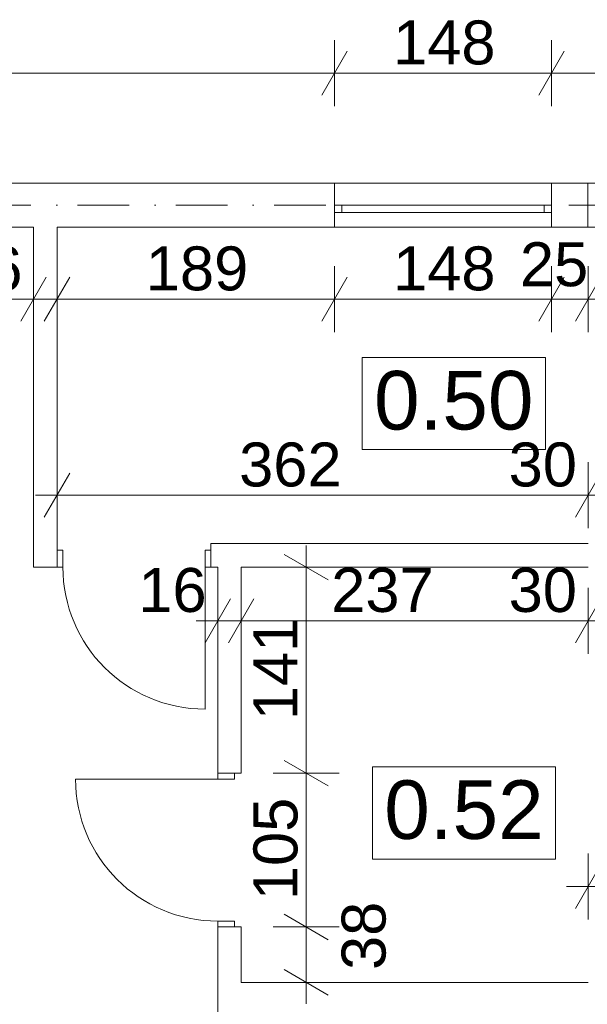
# Model space of a CAD drawing. Extents: x -283435 to 14216, y -77540 to 30522.
# Tile 114 of 177: x -114280 to -110408, y -28557 to -21833. Entities that reach past the tile are written whole.
import ezdxf

# ---------------------------------------------------------------- set-up
doc = ezdxf.new("R2010")
doc.units = 0
doc.header["$MEASUREMENT"] = 0
doc.linetypes.add('Kropki i Kreski', pattern=[670.277762, 352.777767, -176.388884, 0, -141.111112])
for name, color, linetype in [('Drzwi ArchiCAD', 7, 'Continuous'), ('Okna ArchiCADa', 7, 'Continuous'), ('SŁUPY', 7, 'Continuous'), ('WYMIARY', 7, 'Continuous'), ('ŚCIANY', 7, 'Continuous')]:
    doc.layers.add(name, color=color, linetype=linetype)
for name, color, linetype, lineweight in [('Drzwi ArchiCAD_Nr_Pióra__3', 3, 'Continuous', 18), ('Drzwi ArchiCAD_Nr_Pióra__7', 7, 'Continuous', 18), ('Okna ArchiCADa_Nr_Pióra__23', 23, 'Continuous', 18), ('Okna ArchiCADa_Nr_Pióra__3', 3, 'Continuous', 18), ('Okna ArchiCADa_Nr_Pióra__7', 7, 'Continuous', 18), ('OPISY_Nr_Pióra__65', 65, 'Continuous', 18), ('OPISY_Nr_Pióra__86', 86, 'Continuous', 18), ('OSIE_Nr_Pióra__7', 7, 'Continuous', 18), ('SŁUPY_Nr_Pióra__20', 20, 'Continuous', 18), ('WYMIARY_Nr_Pióra__4', 4, 'Continuous', 18), ('WYMIARY_Nr_Pióra__5', 5, 'Continuous', 18), ('ŚCIANY_Nr_Pióra__7', 7, 'Continuous', 18)]:
    doc.layers.add(name, color=color, linetype=linetype, lineweight=lineweight)
doc.layers.add('SŁUPY_Nr_Pióra__28', color=7, linetype='Continuous', lineweight=18, true_color=0x260900)
doc.styles.add('GENERATED_STYLE_1', font='arial.ttf')
doc.styles.add('GENERATED_STYLE_2', font='txt')
doc.dimstyles.new('GENERATED_STYLE__1', dxfattribs={"dimtxt": 300, "dimasz": 228, "dimexe": 0.18, "dimexo": 0, "dimgap": 0.09, "dimtad": 1, "dimdec": 0, "dimlfac": 0.1, "dimzin": 0, "dimdsep": 46, "dimtxsty": 'GENERATED_STYLE_2', "dimblk": 'ARROWHEAD_2', "dimblk1": 'ARROWHEAD_2', "dimblk2": 'ARROWHEAD_2', "dimcen": 0.09, "dimclrd": 256, "dimclre": 256, "dimclrt": 256, "dimazin": 0, "dimtfac": 1, "dimtdec": 4, "dimtmove": 0, "dimatfit": 3, "dimfxl": 1, "dimtolj": 1, "dimtzin": 0, "dimarcsym": 0})
doc.dimstyles.new('GENERATED_STYLE__2', dxfattribs={"dimtxt": 300, "dimasz": 228, "dimexe": 0.18, "dimexo": 0, "dimgap": 0.09, "dimtad": 1, "dimtih": 1, "dimtoh": 1, "dimdec": 0, "dimlfac": 0.1, "dimzin": 0, "dimdsep": 46, "dimtxsty": 'GENERATED_STYLE_2', "dimblk": 'ARROWHEAD_2', "dimblk1": 'ARROWHEAD_2', "dimblk2": 'ARROWHEAD_2', "dimcen": 0.09, "dimclrd": 256, "dimclre": 256, "dimclrt": 256, "dimazin": 0, "dimtfac": 1, "dimtdec": 4, "dimtmove": 0, "dimatfit": 3, "dimfxl": 1, "dimtolj": 1, "dimtzin": 0, "dimarcsym": 0})
doc.dimstyles.new('GENERATED_STYLE__3', dxfattribs={"dimtxt": 300, "dimasz": 228, "dimexe": 0.18, "dimexo": 0, "dimgap": 0.09, "dimtad": 1, "dimtih": 1, "dimtoh": 1, "dimdec": 0, "dimlfac": 0.1, "dimzin": 0, "dimdsep": 46, "dimtxsty": 'GENERATED_STYLE_2', "dimblk": 'ARROWHEAD_2', "dimblk1": 'ARROWHEAD_2', "dimblk2": 'ARROWHEAD_2', "dimcen": 0.09, "dimclrd": 256, "dimclre": 256, "dimclrt": 256, "dimazin": 0, "dimtfac": 1, "dimtdec": 4, "dimtmove": 2, "dimatfit": 3, "dimfxl": 1, "dimtolj": 1, "dimtzin": 0, "dimarcsym": 0})
doc.dimstyles.new('GENERATED_STYLE__4', dxfattribs={"dimtxt": 300, "dimasz": 228, "dimexe": 0.18, "dimexo": 0, "dimgap": 0.09, "dimtad": 1, "dimdec": 0, "dimlfac": 0.1, "dimzin": 0, "dimdsep": 46, "dimtxsty": 'GENERATED_STYLE_2', "dimblk": 'ARROWHEAD_2', "dimblk1": 'ARROWHEAD_2', "dimblk2": 'ARROWHEAD_2', "dimcen": 0.09, "dimclrd": 256, "dimclre": 256, "dimclrt": 256, "dimazin": 0, "dimtfac": 1, "dimtdec": 4, "dimtmove": 2, "dimatfit": 3, "dimfxl": 1, "dimtolj": 1, "dimtzin": 0, "dimarcsym": 0})

# ---------------------------------------------------------------- blocks, each defined once
blk = doc.blocks.new('D1 Drzwi proste 12_16')
at = {"layer": 'Drzwi ArchiCAD_Nr_Pióra__3', "linetype": 'Continuous'}
for p, q in [((485, 0), (485, 970)), ((-485, 0), (-525, 0)), ((-525, 0), (-525, -115)), ((-485, -115), (-485, 0)), ((525, 0), (485, 0)), ((485, 0), (485, -115)), ((525, -115), (525, 0)), ((-525, -115), (-485, -115)), ((485, -115), (525, -115))]:
    blk.add_line(p, q, dxfattribs=at)
blk.add_arc((485, 0), 970, 90, 180, dxfattribs=at)
at = {"layer": 'Drzwi ArchiCAD_Nr_Pióra__7', "linetype": 'Continuous'}
for p, q in [((-525, 0), (-525, -115)), ((525, 0), (525, -115))]:
    blk.add_line(p, q, dxfattribs=at)
blk = doc.blocks.new('Ściana_70', base_point=(-112928.9, -25410.9))
at = {"layer": 'ŚCIANY_Nr_Pióra__7', "linetype": 'Continuous'}
for p, q in [((-112928.9, -25570.9), (-112928.9, -26979)), ((-112768.9, -26979), (-112768.9, -25570.9)), ((-112928.9, -26979), (-112813.9, -26979)), ((-112813.9, -26979), (-112768.9, -26979)), ((-112928.9, -28029), (-112813.9, -28029)), ((-112928.9, -28029), (-112928.9, -28707)), ((-112813.9, -28029), (-112768.9, -28029)), ((-112768.9, -28407), (-112768.9, -28029))]:
    blk.add_line(p, q, dxfattribs=at)
at = {"layer": 'Drzwi ArchiCAD', "linetype": 'Continuous', "rotation": 90}
blk.add_blockref('D1 Drzwi proste 12_16', (-112928.9, -27504), dxfattribs=at)
blk = doc.blocks.new('Ściana_155', base_point=(-97024.8, -23099.9))
at = {"layer": 'ŚCIANY_Nr_Pióra__7', "linetype": 'Continuous'}
for p, q in [((-107608.6, -22949.9), (-110414.6, -22949.9)), ((-110414.6, -23249.9), (-110402.2, -23249.9))]:
    blk.add_line(p, q, dxfattribs=at)
blk = doc.blocks.new('O M panel zakrzywiony 12_44')
at = {"layer": 'Okna ArchiCADa_Nr_Pióra__23', "linetype": 'Continuous'}
for p, q in [((-690, 0), (-740, 0)), ((-690, -50), (-690, 0)), ((740, 0), (690, 0)), ((690, 0), (690, -50)), ((-740, -50), (-690, -50)), ((690, -50), (740, -50))]:
    blk.add_line(p, q, dxfattribs=at)
at = {"layer": 'Okna ArchiCADa_Nr_Pióra__3', "linetype": 'Continuous'}
for p, q in [((-740, 150), (740, 150)), ((690, 0), (-690, 0)), ((-690, -50), (690, -50)), ((-740, -150), (740, -150))]:
    blk.add_line(p, q, dxfattribs=at)
at = {"layer": 'Okna ArchiCADa_Nr_Pióra__7', "linetype": 'Continuous'}
for p, q in [((-740, 0), (-740, -50)), ((740, 0), (740, -50))]:
    blk.add_line(p, q, dxfattribs=at)
blk = doc.blocks.new('Ściana_160', base_point=(-110414.6, -23099.9))
at = {"layer": 'ŚCIANY_Nr_Pióra__7', "linetype": 'Continuous'}
for p, q in [((-112131.5, -22949.9), (-119301.4, -22949.9)), ((-112131.5, -22949.9), (-112131.5, -23099.9)), ((-110651.5, -22949.9), (-110651.5, -23099.9)), ((-110414.6, -22949.9), (-110651.5, -22949.9)), ((-112131.5, -23099.9), (-112131.5, -23149.9)), ((-110651.5, -23099.9), (-110651.5, -23149.9)), ((-112131.5, -23149.9), (-112131.5, -23249.9)), ((-110651.5, -23149.9), (-110651.5, -23249.9)), ((-119101.4, -23249.9), (-114185.6, -23249.9)), ((-114025.6, -23249.9), (-112131.5, -23249.9)), ((-110651.5, -23249.9), (-110414.6, -23249.9))]:
    blk.add_line(p, q, dxfattribs=at)
at = {"layer": 'Okna ArchiCADa', "linetype": 'Continuous', "xscale": -1}
blk.add_blockref('O M panel zakrzywiony 12_44', (-111391.5, -23099.9), dxfattribs=at)
blk = doc.blocks.new('Ściana_63', base_point=(-103514.3, -28407))
at = {"layer": 'ŚCIANY_Nr_Pióra__7', "linetype": 'Continuous'}
for p, q in [((-110402.2, -28407), (-112768.9, -28407)), ((-109114, -28407), (-110102.2, -28407)), ((-108045.7, -28407), (-109034, -28407)), ((-107005.6, -28407), (-107965.7, -28407)), ((-105915.5, -28407), (-106885.6, -28407)), ((-104840.4, -28407), (-105835.5, -28407)), ((-103764.3, -28407), (-104760.4, -28407)), ((-112928.9, -28707), (-103764.3, -28707))]:
    blk.add_line(p, q, dxfattribs=at)
blk = doc.blocks.new('D1 Drzwi proste 12_112')
at = {"layer": 'Drzwi ArchiCAD_Nr_Pióra__3', "linetype": 'Continuous'}
for p, q in [((485, 0), (485, 970)), ((-485, 0), (-525, 0)), ((-525, 0), (-525, -115)), ((-485, -115), (-485, 0)), ((525, 0), (485, 0)), ((485, 0), (485, -115)), ((525, -115), (525, 0)), ((-525, -115), (-485, -115)), ((485, -115), (525, -115))]:
    blk.add_line(p, q, dxfattribs=at)
blk.add_arc((485, 0), 970, 90, 180, dxfattribs=at)
at = {"layer": 'Drzwi ArchiCAD_Nr_Pióra__7', "linetype": 'Continuous'}
for p, q in [((-525, 0), (-525, -115)), ((525, 0), (525, -115))]:
    blk.add_line(p, q, dxfattribs=at)
blk = doc.blocks.new('Ściana_61', base_point=(-110102.2, -25410.9))
at = {"layer": 'ŚCIANY_Nr_Pióra__7', "linetype": 'Continuous'}
for p, q in [((-114025.6, -25455.9), (-114025.6, -25410.9)), ((-112975.6, -25455.9), (-112975.6, -25410.9)), ((-110402.2, -25410.9), (-112975.6, -25410.9)), ((-114025.6, -25570.9), (-114025.6, -25455.9)), ((-112975.6, -25570.9), (-112975.6, -25455.9)), ((-114185.6, -25570.9), (-114025.6, -25570.9)), ((-112975.6, -25570.9), (-112928.9, -25570.9)), ((-112768.9, -25570.9), (-110402.2, -25570.9))]:
    blk.add_line(p, q, dxfattribs=at)
at = {"layer": 'Drzwi ArchiCAD', "linetype": 'Continuous', "xscale": -1, "rotation": 180}
blk.add_blockref('D1 Drzwi proste 12_112', (-113500.6, -25570.9), dxfattribs=at)
blk = doc.blocks.new('Ściana_308', base_point=(-114025.6, -25410.9))
at = {"layer": 'ŚCIANY_Nr_Pióra__7', "linetype": 'Continuous'}
for p, q in [((-114185.6, -23249.9), (-114185.6, -25570.9)), ((-114025.6, -25410.9), (-114025.6, -23249.9))]:
    blk.add_line(p, q, dxfattribs=at)
blk = doc.blocks.new('Słup_57', base_point=(-110203.7, -23099.9))
at = {"layer": 'SŁUPY_Nr_Pióra__20', "linetype": 'Continuous'}
for p, q in [((-110203.7, -23019.9), (-110203.7, -22869.9)), ((-110283.7, -23099.9), (-110483.7, -23099.9)), ((-110123.7, -23099.9), (-109923.7, -23099.9)), ((-110203.7, -23179.9), (-110203.7, -23329.9))]:
    blk.add_line(p, q, dxfattribs=at)
blk.add_point((-110203.7, -23099.9), dxfattribs=at)
at = {"layer": 'SŁUPY_Nr_Pióra__28', "linetype": 'Continuous', "flags": 128}
blk.add_lwpolyline([(-110003.7, -23249.9), (-110003.7, -22949.9), (-110403.7, -22949.9), (-110403.7, -23249.9)], close=True, dxfattribs=at)
blk = doc.blocks.new('*D1419')
at = {"layer": 'WYMIARY_Nr_Pióra__4', "linetype": 'Continuous', "transparency": 16777216}
for p, q in [((-110402.2, -27978.3), (-110402.2, -27528.3)), ((-109114, -27978.3), (-109114, -27528.3)), ((-110315.6, -27603.3), (-110488.8, -27903.3)), ((-109200.6, -27903.3), (-109027.4, -27603.3)), ((-108947.4, -27603.3), (-109120.6, -27903.3)), ((-110548.9, -27753.3), (-110402.2, -27753.3)), ((-110402.2, -27753.3), (-109114, -27753.3))]:
    blk.add_line(p, q, dxfattribs=at)
at = {"layer": 'WYMIARY_Nr_Pióra__5', "transparency": 16777216, "insert": (-110098.7, -27393.3), "char_height": 300, "attachment_point": 1, "style": 'GENERATED_STYLE_1'}
blk.add_mtext('{129}', dxfattribs=at)
blk = doc.blocks.new('ARROWHEAD_2')
at = {"linetype": 'Continuous'}
for p, q in [((-0.378, -0.655), (0.378, 0.655)), ((0, 0), (-1, 0))]:
    blk.add_line(p, q, dxfattribs=at)
blk = doc.blocks.new('*D1445')
at = {"layer": 'WYMIARY_Nr_Pióra__4', "linetype": 'Continuous', "transparency": 16777216}
for p, q in [((-119301.4, -22423.7), (-119301.4, -21973.7)), ((-112131.5, -22423.7), (-112131.5, -21973.7)), ((-119214.8, -22048.7), (-119388, -22348.7)), ((-112044.8, -22048.7), (-112218.1, -22348.7)), ((-119301.4, -22198.7), (-112131.5, -22198.7))]:
    blk.add_line(p, q, dxfattribs=at)
at = {"layer": 'WYMIARY_Nr_Pióra__5', "transparency": 16777216, "insert": (-116057.9, -21838.7), "char_height": 300, "attachment_point": 1, "style": 'GENERATED_STYLE_1'}
blk.add_mtext('{717}', dxfattribs=at)
blk = doc.blocks.new('*D1446')
at = {"layer": 'WYMIARY_Nr_Pióra__4', "linetype": 'Continuous', "transparency": 16777216}
for p, q in [((-112131.5, -22423.7), (-112131.5, -21973.7)), ((-110651.5, -22423.7), (-110651.5, -21973.7)), ((-112044.8, -22048.7), (-112218.1, -22348.7)), ((-110564.8, -22048.7), (-110738.1, -22348.7)), ((-112131.5, -22198.7), (-110651.5, -22198.7))]:
    blk.add_line(p, q, dxfattribs=at)
at = {"layer": 'WYMIARY_Nr_Pióra__5', "transparency": 16777216, "insert": (-111732.9, -21838.7), "char_height": 300, "attachment_point": 1, "style": 'GENERATED_STYLE_1'}
blk.add_mtext('{148}', dxfattribs=at)
blk = doc.blocks.new('*D1447')
at = {"layer": 'WYMIARY_Nr_Pióra__4', "linetype": 'Continuous', "transparency": 16777216}
for p, q in [((-110651.5, -22423.7), (-110651.5, -21973.7)), ((-107608.6, -22423.7), (-107608.6, -21973.7)), ((-110564.8, -22048.7), (-110738.1, -22348.7)), ((-107522, -22048.7), (-107695.2, -22348.7)), ((-110651.5, -22198.7), (-107608.6, -22198.7))]:
    blk.add_line(p, q, dxfattribs=at)
at = {"layer": 'WYMIARY_Nr_Pióra__5', "transparency": 16777216, "insert": (-109471.5, -21838.7), "char_height": 300, "attachment_point": 1, "style": 'GENERATED_STYLE_1'}
blk.add_mtext('{304}', dxfattribs=at)
blk = doc.blocks.new('*D1448')
at = {"layer": 'WYMIARY_Nr_Pióra__4', "linetype": 'Continuous', "transparency": 16777216}
for p, q in [((-107608.6, -22423.7), (-107608.6, -21973.7)), ((-106708.6, -22423.7), (-106708.6, -21973.7)), ((-107522, -22048.7), (-107695.2, -22348.7)), ((-106622, -22048.7), (-106795.2, -22348.7)), ((-107608.6, -22198.7), (-106708.6, -22198.7))]:
    blk.add_line(p, q, dxfattribs=at)
at = {"layer": 'WYMIARY_Nr_Pióra__5', "transparency": 16777216, "insert": (-107386.2, -21838.7), "char_height": 300, "attachment_point": 1, "style": 'GENERATED_STYLE_1'}
blk.add_mtext('{90}', dxfattribs=at)
blk = doc.blocks.new('*D1449')
at = {"layer": 'WYMIARY_Nr_Pióra__4', "linetype": 'Continuous', "transparency": 16777216}
for p, q in [((-106708.6, -22423.7), (-106708.6, -21973.7)), ((-97966, -22423.7), (-97966, -21973.7)), ((-106622, -22048.7), (-106795.2, -22348.7)), ((-98052.7, -22348.7), (-97879.4, -22048.7)), ((-106708.6, -22198.7), (-97966, -22198.7)), ((-97966, -22198.7), (-97819.3, -22198.7))]:
    blk.add_line(p, q, dxfattribs=at)
at = {"layer": 'WYMIARY_Nr_Pióra__5', "transparency": 16777216, "insert": (-102678.8, -21838.7), "char_height": 300, "attachment_point": 1, "style": 'GENERATED_STYLE_1'}
blk.add_mtext('{874}', dxfattribs=at)
blk = doc.blocks.new('*D1462')
at = {"layer": 'WYMIARY_Nr_Pióra__4', "linetype": 'Continuous', "transparency": 16777216}
for p, q in [((-112928.9, -26162.8), (-112928.9, -25712.8)), ((-112768.9, -26162.8), (-112768.9, -25712.8)), ((-112842.3, -25787.8), (-113015.5, -26087.8)), ((-112682.3, -25787.8), (-112855.5, -26087.8)), ((-113075.6, -25937.8), (-112928.9, -25937.8)), ((-112928.9, -25937.8), (-112768.9, -25937.8))]:
    blk.add_line(p, q, dxfattribs=at)
at = {"layer": 'WYMIARY_Nr_Pióra__5', "transparency": 16777216, "insert": (-113470.9, -25577.8), "char_height": 300, "attachment_point": 1, "style": 'GENERATED_STYLE_1'}
blk.add_mtext('{16}', dxfattribs=at)
blk = doc.blocks.new('*D1463')
at = {"layer": 'WYMIARY_Nr_Pióra__4', "linetype": 'Continuous', "transparency": 16777216}
for p, q in [((-112768.9, -26162.8), (-112768.9, -25712.8)), ((-110402.2, -26162.8), (-110402.2, -25712.8)), ((-112682.3, -25787.8), (-112855.5, -26087.8)), ((-110315.6, -25787.8), (-110488.8, -26087.8)), ((-112768.9, -25937.8), (-110402.2, -25937.8))]:
    blk.add_line(p, q, dxfattribs=at)
at = {"layer": 'WYMIARY_Nr_Pióra__5', "transparency": 16777216, "char_height": 300, "attachment_point": 1, "style": 'GENERATED_STYLE_1'}
for s, insert in [('{237}', (-112154.7, -25577.8)), ('{30}', (-110944.2, -25577.8))]:
    blk.add_mtext(s, dxfattribs=dict(at, insert=insert))
blk = doc.blocks.new('*D1464')
at = {"layer": 'WYMIARY_Nr_Pióra__4', "linetype": 'Continuous', "transparency": 16777216}
for p, q in [((-110402.2, -26162.8), (-110402.2, -25712.8)), ((-110102.2, -26162.8), (-110102.2, -25712.8)), ((-110315.6, -25787.8), (-110488.8, -26087.8)), ((-110015.6, -25787.8), (-110188.8, -26087.8)), ((-110402.2, -25937.8), (-110102.2, -25937.8))]:
    blk.add_line(p, q, dxfattribs=at)
blk = doc.blocks.new('*D1465')
at = {"layer": 'WYMIARY_Nr_Pióra__4', "linetype": 'Continuous', "transparency": 16777216}
for p, q in [((-110102.2, -26162.8), (-110102.2, -25712.8)), ((-110015.6, -25787.8), (-110188.8, -26087.8))]:
    blk.add_line(p, q, dxfattribs=at)
blk = doc.blocks.new('*D1466')
at = {"layer": 'WYMIARY_Nr_Pióra__4', "linetype": 'Continuous', "transparency": 16777216}
for p, q in [((-110102.2, -26162.8), (-110102.2, -25712.8)), ((-109319.5, -26162.8), (-109319.5, -25712.8)), ((-110015.6, -25787.8), (-110188.8, -26087.8)), ((-109406.1, -26087.8), (-109232.9, -25787.8)), ((-110102.2, -25937.8), (-109319.5, -25937.8)), ((-109319.5, -25937.8), (-109172.8, -25937.8))]:
    blk.add_line(p, q, dxfattribs=at)
at = {"layer": 'WYMIARY_Nr_Pióra__5', "transparency": 16777216, "insert": (-109831.6, -25577.8), "char_height": 300, "attachment_point": 1, "style": 'GENERATED_STYLE_1'}
blk.add_mtext('{78}', dxfattribs=at)
blk = doc.blocks.new('*D1467')
at = {"layer": 'WYMIARY_Nr_Pióra__4', "linetype": 'Continuous', "transparency": 16777216}
for p, q in [((-110102.2, -25305.6), (-110102.2, -24855.6)), ((-110015.6, -24930.6), (-110188.8, -25230.6)), ((-110248.9, -25080.6), (-110102.2, -25080.6))]:
    blk.add_line(p, q, dxfattribs=at)
blk = doc.blocks.new('*D1507')
at = {"layer": 'WYMIARY_Nr_Pióra__4', "linetype": 'Continuous', "transparency": 16777216}
for p, q in [((-119101.4, -23966.7), (-119101.4, -23516.7)), ((-114185.6, -23966.7), (-114185.6, -23516.7)), ((-119014.8, -23591.7), (-119188, -23891.7)), ((-114099, -23591.7), (-114272.2, -23891.7)), ((-119101.4, -23741.7), (-114185.6, -23741.7))]:
    blk.add_line(p, q, dxfattribs=at)
at = {"layer": 'WYMIARY_Nr_Pióra__5', "transparency": 16777216, "char_height": 300, "attachment_point": 1, "style": 'GENERATED_STYLE_1'}
for s, insert in [('{16}', (-119014.7, -23381.7)), ('{492}', (-116985, -23381.7)), ('{16}', (-114727.6, -23381.7))]:
    blk.add_mtext(s, dxfattribs=dict(at, insert=insert))
blk = doc.blocks.new('*D1508')
at = {"layer": 'WYMIARY_Nr_Pióra__4', "linetype": 'Continuous', "transparency": 16777216}
for p, q in [((-114185.6, -23966.7), (-114185.6, -23516.7)), ((-114025.6, -23966.7), (-114025.6, -23516.7)), ((-114099, -23591.7), (-114272.2, -23891.7)), ((-113939, -23591.7), (-114112.2, -23891.7)), ((-114185.6, -23741.7), (-114025.6, -23741.7))]:
    blk.add_line(p, q, dxfattribs=at)
blk = doc.blocks.new('*D1509')
at = {"layer": 'WYMIARY_Nr_Pióra__4', "linetype": 'Continuous', "transparency": 16777216}
for p, q in [((-114025.6, -23966.7), (-114025.6, -23516.7)), ((-112131.5, -23966.7), (-112131.5, -23516.7)), ((-113939, -23591.7), (-114112.2, -23891.7)), ((-112044.8, -23591.7), (-112218.1, -23891.7)), ((-114025.6, -23741.7), (-112131.5, -23741.7))]:
    blk.add_line(p, q, dxfattribs=at)
at = {"layer": 'WYMIARY_Nr_Pióra__5', "transparency": 16777216, "insert": (-113420, -23381.7), "char_height": 300, "attachment_point": 1, "style": 'GENERATED_STYLE_1'}
blk.add_mtext('{189}', dxfattribs=at)
blk = doc.blocks.new('*D1510')
at = {"layer": 'WYMIARY_Nr_Pióra__4', "linetype": 'Continuous', "transparency": 16777216}
for p, q in [((-112131.5, -23966.7), (-112131.5, -23516.7)), ((-110651.5, -23966.7), (-110651.5, -23516.7)), ((-112044.8, -23591.7), (-112218.1, -23891.7)), ((-110564.8, -23591.7), (-110738.1, -23891.7)), ((-112131.5, -23741.7), (-110651.5, -23741.7))]:
    blk.add_line(p, q, dxfattribs=at)
at = {"layer": 'WYMIARY_Nr_Pióra__5', "transparency": 16777216, "char_height": 300, "attachment_point": 1, "style": 'GENERATED_STYLE_1'}
for s, insert in [('{148}', (-111732.9, -23381.7)), ('{25}', (-110867.3, -23353.4))]:
    blk.add_mtext(s, dxfattribs=dict(at, insert=insert))
blk = doc.blocks.new('*D1511')
at = {"layer": 'WYMIARY_Nr_Pióra__4', "linetype": 'Continuous', "transparency": 16777216}
for p, q in [((-110651.5, -23966.7), (-110651.5, -23516.7)), ((-110402.2, -23966.7), (-110402.2, -23516.7)), ((-110564.8, -23591.7), (-110738.1, -23891.7)), ((-110315.6, -23591.7), (-110488.8, -23891.7)), ((-110651.5, -23741.7), (-110402.2, -23741.7))]:
    blk.add_line(p, q, dxfattribs=at)
blk = doc.blocks.new('*D1512')
at = {"layer": 'WYMIARY_Nr_Pióra__4', "linetype": 'Continuous', "transparency": 16777216}
for p, q in [((-110402.2, -23966.7), (-110402.2, -23516.7)), ((-110102.2, -23966.7), (-110102.2, -23516.7)), ((-110315.6, -23591.7), (-110488.8, -23891.7)), ((-110015.6, -23591.7), (-110188.8, -23891.7)), ((-110402.2, -23741.7), (-110102.2, -23741.7))]:
    blk.add_line(p, q, dxfattribs=at)
blk = doc.blocks.new('*D1513')
at = {"layer": 'WYMIARY_Nr_Pióra__4', "linetype": 'Continuous', "transparency": 16777216}
for p, q in [((-110102.2, -23966.7), (-110102.2, -23516.7)), ((-110015.6, -23591.7), (-110188.8, -23891.7))]:
    blk.add_line(p, q, dxfattribs=at)
blk = doc.blocks.new('*D1514')
at = {"layer": 'WYMIARY_Nr_Pióra__4', "linetype": 'Continuous', "transparency": 16777216}
for p, q in [((-110102.2, -23966.7), (-110102.2, -23516.7)), ((-108323.8, -23966.7), (-108323.8, -23516.7)), ((-110015.6, -23591.7), (-110188.8, -23891.7)), ((-108410.4, -23891.7), (-108237.2, -23591.7)), ((-110102.2, -23741.7), (-108323.8, -23741.7)), ((-108323.8, -23741.7), (-108177.1, -23741.7))]:
    blk.add_line(p, q, dxfattribs=at)
at = {"layer": 'WYMIARY_Nr_Pióra__5', "transparency": 16777216, "char_height": 300, "attachment_point": 1, "style": 'GENERATED_STYLE_1'}
for s, insert in [('{30}', (-110047.7, -23366.1)), ('{178}', (-109554.5, -23381.7))]:
    blk.add_mtext(s, dxfattribs=dict(at, insert=insert))
blk = doc.blocks.new('*D1524')
at = {"layer": 'WYMIARY_Nr_Pióra__4', "linetype": 'Continuous', "transparency": 16777216}
for p, q in [((-112475.4, -27942.4), (-112175.4, -28115.6)), ((-112100.4, -28029), (-112550.4, -28029)), ((-112325.4, -28407), (-112325.4, -28029)), ((-112475.4, -28320.4), (-112175.4, -28493.6)), ((-112100.4, -28407), (-112550.4, -28407)), ((-112325.4, -28553.7), (-112325.4, -28407))]:
    blk.add_line(p, q, dxfattribs=at)
at = {"layer": 'WYMIARY_Nr_Pióra__5', "transparency": 16777216, "insert": (-112083.7, -28322.5), "char_height": 300, "attachment_point": 1, "rotation": 90, "style": 'GENERATED_STYLE_1'}
blk.add_mtext('{38}', dxfattribs=at)
blk = doc.blocks.new('*D1525')
at = {"layer": 'WYMIARY_Nr_Pióra__4', "linetype": 'Continuous', "transparency": 16777216}
for p, q in [((-112475.4, -26892.4), (-112175.4, -27065.6)), ((-112100.4, -26979), (-112550.4, -26979)), ((-112325.4, -28029), (-112325.4, -26979)), ((-112475.4, -27942.4), (-112175.4, -28115.6)), ((-112100.4, -28029), (-112550.4, -28029))]:
    blk.add_line(p, q, dxfattribs=at)
at = {"layer": 'WYMIARY_Nr_Pióra__5', "transparency": 16777216, "insert": (-112685.4, -27845.5), "char_height": 300, "attachment_point": 1, "rotation": 90, "style": 'GENERATED_STYLE_1'}
blk.add_mtext('{105}', dxfattribs=at)
blk = doc.blocks.new('*D1526')
at = {"layer": 'WYMIARY_Nr_Pióra__4', "linetype": 'Continuous', "transparency": 16777216}
for p, q in [((-112325.4, -25570.9), (-112325.4, -25424.2)), ((-112175.4, -25657.5), (-112475.4, -25484.3)), ((-112100.4, -25570.9), (-112550.4, -25570.9)), ((-112325.4, -26979), (-112325.4, -25570.9)), ((-112475.4, -26892.4), (-112175.4, -27065.6)), ((-112100.4, -26979), (-112550.4, -26979))]:
    blk.add_line(p, q, dxfattribs=at)
at = {"layer": 'WYMIARY_Nr_Pióra__5', "transparency": 16777216, "insert": (-112685.4, -26616.4), "char_height": 300, "attachment_point": 1, "rotation": 90, "style": 'GENERATED_STYLE_1'}
blk.add_mtext('{141}', dxfattribs=at)
blk = doc.blocks.new('*D1527')
at = {"layer": 'WYMIARY_Nr_Pióra__4', "linetype": 'Continuous', "transparency": 16777216}
for p, q in [((-114025.6, -25305.6), (-114025.6, -24855.6)), ((-110402.2, -25305.6), (-110402.2, -24855.6)), ((-113939, -24930.6), (-114112.2, -25230.6)), ((-110315.6, -24930.6), (-110488.8, -25230.6)), ((-114172.3, -25080.6), (-114025.6, -25080.6)), ((-114025.6, -25080.6), (-110402.2, -25080.6))]:
    blk.add_line(p, q, dxfattribs=at)
at = {"layer": 'WYMIARY_Nr_Pióra__5', "transparency": 16777216, "char_height": 300, "attachment_point": 1, "style": 'GENERATED_STYLE_1'}
for s, insert in [('{362}', (-112783, -24720.6)), ('{30}', (-110944.2, -24720.6))]:
    blk.add_mtext(s, dxfattribs=dict(at, insert=insert))
blk = doc.blocks.new('*D1528')
at = {"layer": 'WYMIARY_Nr_Pióra__4', "linetype": 'Continuous', "transparency": 16777216}
for p, q in [((-110402.2, -25305.6), (-110402.2, -24855.6)), ((-110102.2, -25305.6), (-110102.2, -24855.6)), ((-110315.6, -24930.6), (-110488.8, -25230.6)), ((-110188.8, -25230.6), (-110015.6, -24930.6)), ((-110402.2, -25080.6), (-110102.2, -25080.6)), ((-110102.2, -25080.6), (-109955.5, -25080.6))]:
    blk.add_line(p, q, dxfattribs=at)

msp = doc.modelspace()

# ---------------------------------------------------------------- linework, layer by layer
at = {"layer": 'OPISY_Nr_Pióra__65', "linetype": 'Continuous', "flags": 128}
for points in [[(-111943.7, -24140.6), (-110693.7, -24140.6), (-110693.7, -24769.1), (-111943.7, -24769.1)], [(-111874.1, -26936.2), (-110624.2, -26936.2), (-110624.2, -27564.8), (-111874.1, -27564.8)]]:
    msp.add_lwpolyline(points, close=True, dxfattribs=at)
at = {"layer": 'OSIE_Nr_Pióra__7', "linetype": 'Kropki i Kreski'}
msp.add_line((-280139.5, -23099.9), (10893.5, -23099.9), dxfattribs=at)

# ---------------------------------------------------------------- block references
at = {"layer": 'SŁUPY'}
msp.add_blockref('Słup_57', (-110203.7, -23099.9), dxfattribs=at)
at = {"layer": 'ŚCIANY'}
for name, p in [('Ściana_160', (-110414.6, -23099.9)), ('Ściana_155', (-97024.8, -23099.9)), ('Ściana_308', (-114025.6, -25410.9)), ('Ściana_61', (-110102.2, -25410.9)), ('Ściana_70', (-112928.9, -25410.9)), ('Ściana_63', (-103514.3, -28407))]:
    msp.add_blockref(name, p, dxfattribs=at)

# ---------------------------------------------------------------- texts
at = {"layer": 'OPISY_Nr_Pióra__86', "linetype": 'Continuous', "char_height": 400, "attachment_point": 2, "style": 'GENERATED_STYLE_1'}
for s, insert in [('{0.50}', (-111318.7, -24232)), ('{0.52}', (-111249.2, -27027.6))]:
    msp.add_mtext(s, dxfattribs=dict(at, insert=insert))

# ---------------------------------------------------------------- dimensions: what is measured, and where the dimension line sits
at = {"layer": 'WYMIARY', "linetype": 'Continuous'}
for base, p1, p2, dimstyle, picture, middle in [((-170896.8, -22198.7), (-110651.5, -22949.9), (-107608.6, -22949.9), 'GENERATED_STYLE__2', '*D1447', (-109134.1, -21988.7)), ((-170896.8, -22198.7), (-107608.6, -22949.9), (-106708.6, -22949.9), 'GENERATED_STYLE__2', '*D1448', (-107161.3, -21988.7)), ((-170896.8, -22198.7), (-112131.5, -22949.9), (-110651.5, -22949.9), 'GENERATED_STYLE__2', '*D1446', (-111395.6, -21988.7)), ((-170896.8, -22198.7), (-106708.6, -22949.9), (-97966, -22949.9), 'GENERATED_STYLE__2', '*D1449', (-102341.4, -21988.7)), ((-170896.8, -22198.7), (-119301.4, -22949.9), (-112131.5, -22949.9), 'GENERATED_STYLE__2', '*D1445', (-115720.6, -21988.7)), ((-134541.1, -23741.7), (-119101.4, -23249.9), (-114185.6, -23249.9), 'GENERATED_STYLE__2', '*D1507', (-116647.6, -23531.7)), ((-134541.1, -23741.7), (-114185.6, -23249.9), (-114025.6, -23249.9), 'GENERATED_STYLE__2', '*D1508', (-114502.7, -23531.7)), ((-134541.1, -23741.7), (-114025.6, -23249.9), (-112131.5, -23249.9), 'GENERATED_STYLE__2', '*D1509', (-113082.6, -23531.7)), ((-134541.1, -23741.7), (-112131.5, -23249.9), (-110651.5, -23249.9), 'GENERATED_STYLE__2', '*D1510', (-111395.6, -23531.7)), ((-134541.1, -23741.7), (-110651.5, -23249.9), (-110402.2, -23249.9), 'GENERATED_STYLE__3', '*D1511', (-110642.4, -23503.4)), ((-134541.1, -23741.7), (-110402.2, -23249.9), (-110102.2, -24519.7), 'GENERATED_STYLE__3', '*D1512', (-109822.7, -23516.1)), ((-134541.1, -23741.7), (-110102.2, -24519.7), (-108323.8, -24519.7), 'GENERATED_STYLE__2', '*D1514', (-109217.1, -23531.7)), ((-134541.1001669, -23741.738446), (-110102.1571382, -24519.7114482), (-110102.1571382, -24519.7114482), 'GENERATED_STYLE__2', '*D1513', (-110103.528583, -23531.738446)), ((-110102.1571382, -25080.6206206), (-110102.1571382, -24639.7114482), (-110102.1571382, -24759.7114482), 'GENERATED_STYLE__3', '*D1467', (-110795.3459882, -25115.8418607)), ((-114025.6, -25080.6), (-114025.6, -25410.9), (-110402.2, -25410.9), 'GENERATED_STYLE__2', '*D1527', (-112445.7, -24870.6)), ((-114025.6, -25080.6), (-110402.2, -25410.9), (-110102.2, -25410.9), 'GENERATED_STYLE__2', '*D1528', (-110719.3, -24870.6)), ((-112928.9007957, -25937.8006757), (-110102.1571382, -25987.3220806), (-110102.1571382, -25987.3220806), 'GENERATED_STYLE__3', '*D1465', (-109854.0649425, -25353.2685159)), ((-112928.9, -25937.8), (-112928.9, -25570.9), (-112768.9, -25570.9), 'GENERATED_STYLE__2', '*D1462', (-113246, -25727.8)), ((-112928.9, -25937.8), (-112768.9, -25570.9), (-110402.2, -25570.9), 'GENERATED_STYLE__2', '*D1463', (-111817.3, -25727.8)), ((-112928.9, -25937.8), (-110402.2, -25570.9), (-110102.2, -25987.3), 'GENERATED_STYLE__2', '*D1464', (-110719.3, -25727.8)), ((-112928.9, -25937.8), (-110102.2, -25987.3), (-109319.5, -25987.3), 'GENERATED_STYLE__3', '*D1466', (-109606.7, -25727.8)), ((-110402.2, -27753.3), (-110402.2, -28407), (-109114, -28407), 'GENERATED_STYLE__3', '*D1419', (-109761.3, -27543.3))]:
    dim = msp.add_linear_dim(base=base, p1=p1, p2=p2, dimstyle=dimstyle, dxfattribs=at)
    dim.commit()
    dim.dimension.update_dxf_attribs({"geometry": picture, "text_midpoint": middle})
for p1, p2, dimstyle, picture, middle in [((-112768.9, -26979), (-112768.9, -25570.9), 'GENERATED_STYLE__1', '*D1526', (-112535.4, -26279.1)), ((-112768.9, -28029), (-112768.9, -26979), 'GENERATED_STYLE__1', '*D1525', (-112535.4, -27508.1)), ((-112768.9, -28407), (-112768.9, -28029), 'GENERATED_STYLE__4', '*D1524', (-111933.7, -28097.6))]:
    dim = msp.add_linear_dim(base=(-112325.4, -28407), p1=p1, p2=p2, angle=90, dimstyle=dimstyle, dxfattribs=at)
    dim.commit()
    dim.dimension.update_dxf_attribs({"geometry": picture, "text_midpoint": middle})

doc.saveas('drawing.dxf')
